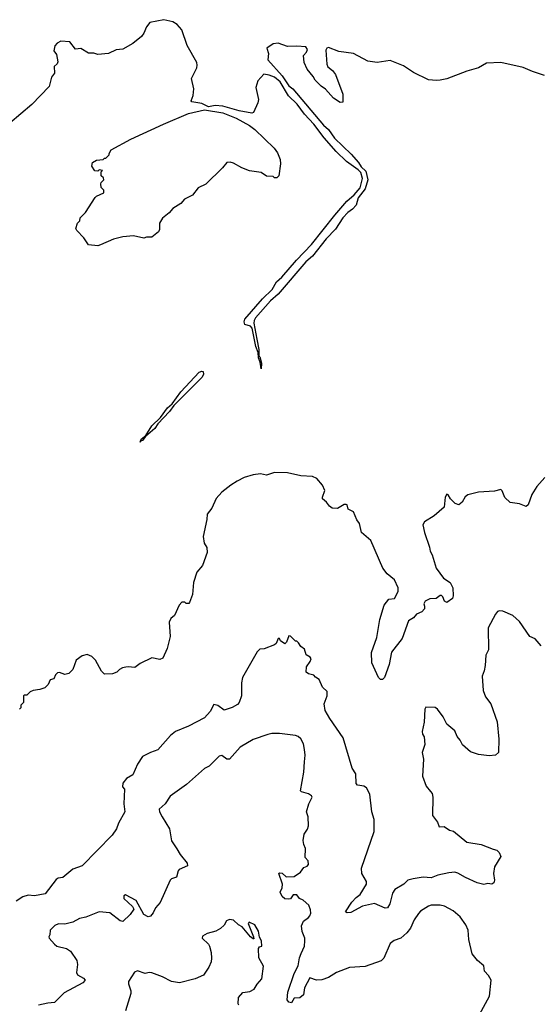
# Model space of a CAD drawing. Extents: x 1966327 to 2147849, y 395140 to 552178.
# Tile 184 of 256: x 1996992 to 2000944, y 514652 to 522131. Entities that reach past the tile are written whole.
import ezdxf

# ---------------------------------------------------------------- set-up
doc = ezdxf.new("R2010")
doc.units = 0

msp = doc.modelspace()

# ---------------------------------------------------------------- linework, layer by layer
at = {"layer": '0CON20XD'}
for points in [[(2000975, 521706.7), (2000885, 521736), (2000815, 521767.5), (2000645, 521805.5), (2000535, 521799.5), (2000475, 521765.6), (2000385, 521740), (2000235, 521680.9), (2000182.5, 521672.5), (2000155, 521668.6), (2000095, 521673.5), (1999980.4, 521730.4), (1999905, 521780), (1999805, 521821.9), (1999705, 521806.2), (1999635, 521814.5), (1999525, 521873.8), (1999415, 521889.1), (1999335, 521918.9), (1999322.5, 521915), (1999315, 521900), (1999323.3, 521793.3), (1999331.9, 521771.9), (1999365.4, 521745), (1999389.2, 521715), (1999443.8, 521565), (1999446, 521505), (1999425, 521500.8), (1999373.1, 521535), (1999313.2, 521603.2), (1999281.1, 521625), (1999235, 521670.9), (1999219, 521699), (1999173.8, 521755), (1999151.9, 521805), (1999145, 521858.8), (1999169.4, 521885), (1999177.5, 521905), (1999164.6, 521924.6), (1999095, 521930.4), (1999025, 521927.7), (1998955, 521952.3), (1998915, 521946.5), (1998868.6, 521915), (1998881.3, 521875), (1998875.4, 521825), (1998985.1, 521705.1), (1999035, 521627.4), (1999065, 521604.7), (1999298.7, 521328.7), (1999335, 521297.2), (1999380.4, 521230.4), (1999509.2, 521109.2), (1999564.8, 521044.8), (1999583.7, 521013.7), (1999619.1, 520979.1), (1999634.6, 520915), (1999613.4, 520845), (1999561.9, 520778.1), (1999545, 520722.7), (1999518.7, 520691.3), (1999482.1, 520665), (1999443.8, 520625), (1999390.2, 520539.8), (1999319.2, 520465), (1999215.5, 520334.5), (1999165, 520292.5), (1998954.6, 520045.4), (1998895, 519995.5), (1998782.8, 519867.2), (1998770.7, 519845), (1998769.8, 519825), (1998792.5, 519705), (1998807.1, 519625), (1998806.4, 519576.4), (1998815, 519570), (1998827.3, 519522.7), (1998825, 519480), (1998818.3, 519528.3), (1998805, 519562.5), (1998802.2, 519602.2), (1998785, 519647.5), (1998756.5, 519786.5), (1998743.8, 519803.8), (1998700.9, 519815), (1998695.7, 519835), (1998700.3, 519855), (1998835, 520011.3), (1998907.4, 520082.6), (1998941.2, 520138.8), (1998980.9, 520175), (1999092.5, 520305), (1999206.2, 520423.8), (1999383.8, 520645), (1999475, 520753.4), (1999530, 520800), (1999577.3, 520852.7), (1999594.3, 520925), (1999580.3, 520970.3), (1999561, 520991), (1999473.6, 521053.6), (1999395, 521130), (1999303.3, 521233.3), (1999225.9, 521335.9), (1999153, 521413), (1999097.9, 521487.9), (1999032.1, 521552.1), (1998968.9, 521658.9), (1998925, 521693.7), (1998885, 521710), (1998844.2, 521715.8), (1998799.2, 521665), (1998784.4, 521615), (1998804.4, 521525), (1998800.4, 521499.6), (1998766.7, 521425), (1998755, 521421.2), (1998658, 521438), (1998535, 521473.1), (1998475, 521478.5), (1998425, 521469.2), (1998373.3, 521495), (1998298, 521508), (1998293.8, 521515), (1998308, 521555), (1998312.5, 521605), (1998297.1, 521685), (1998335.8, 521765), (1998340, 521785), (1998336, 521805), (1998263.4, 521933.4), (1998223.3, 522053.3), (1998187.5, 522095), (1998155, 522114.4), (1998085, 522130.6), (1997980.3, 522109.7), (1997955, 522077.5), (1997935, 522027.5), (1997915.9, 522004.1), (1997850.5, 521949.5), (1997775, 521906.2), (1997725, 521900.8), (1997665, 521874), (1997585.8, 521865.8), (1997555, 521876), (1997515, 521876), (1997455, 521912), (1997415, 521908), (1997371.7, 521961.7), (1997305, 521967.1), (1997275, 521952.5), (1997258.9, 521931.1), (1997250.6, 521895), (1997270.6, 521865), (1997280.3, 521809.7), (1997275.5, 521794.5), (1997254.5, 521775), (1997255.6, 521724.4), (1997233.3, 521695), (1997215, 521624.3), (1997083, 521487), (1996917.5, 521345)], [(1997585, 520413.8), (1997515, 520420), (1997477.5, 520475), (1997425, 520530), (1997417.5, 520545), (1997430, 520585), (1997447, 520603), (1997450, 520625), (1997492.5, 520665), (1997565, 520780), (1997575, 520790), (1997630, 520815), (1997630, 520835), (1997610, 520855), (1997607.5, 520885), (1997610, 520895), (1997630, 520915), (1997628.3, 520928.3), (1997610, 520945), (1997610, 520975), (1997620, 520985), (1997595, 520990), (1997585, 520980), (1997561.7, 520981.7), (1997538.3, 521018.3), (1997543.6, 521046.4), (1997575, 521062.5), (1997625, 521070), (1997635, 521080), (1997645, 521080), (1997670, 521105), (1997670, 521115), (1997687, 521143), (1997836.4, 521223.6), (1998082.3, 521337.7), (1998273, 521417), (1998395, 521446.7), (1998535, 521424), (1998635, 521382), (1998737, 521327), (1998777.5, 521297.5), (1998922.5, 521155), (1998948.3, 521118.3), (1998969.3, 521069.3), (1998972.5, 521035), (1998960, 520945), (1998945, 520930), (1998925, 520930), (1998915, 520940), (1998865, 520942.5), (1998825, 520970), (1998736.4, 520983.6), (1998677.5, 521005), (1998615, 521040), (1998588.3, 521048.3), (1998565, 521046.7), (1998532.5, 521005), (1998405, 520882.5), (1998347, 520853), (1998303, 520797), (1998243.6, 520766.4), (1998215.9, 520734.1), (1998155, 520697.5), (1998126.4, 520663.6), (1998077, 520623), (1998053.6, 520586.4), (1998053, 520537), (1998045, 520520), (1997995, 520480), (1997955, 520480), (1997935, 520472.5), (1997855, 520488.8), (1997775, 520482), (1997705, 520464.2), (1997605, 520421.2), (1997585, 520413.8)], [(1997905, 518922.5), (1997914.2, 518945), (1997948.3, 518971.7), (1997995.8, 519045), (1998060.9, 519109.1), (1998115, 519181.4), (1998148.1, 519211.9), (1998214.7, 519305.3), (1998355, 519452.7), (1998375, 519461.8), (1998385, 519457.8), (1998388, 519435), (1998375, 519413.1), (1998160.6, 519199.4), (1998130, 519155), (1998040, 519060), (1998017.5, 519025), (1997946.4, 518963.6), (1997925, 518934), (1997910, 518930), (1997905, 518922.5)], [(2000977.5, 518652.5), (2000917.5, 518585), (2000880, 518525), (2000852.5, 518445), (2000836.2, 518433.8), (2000785, 518453.8), (2000715, 518464.3), (2000675, 518502), (2000655, 518552.5), (2000645, 518563.3), (2000595, 518549.4), (2000475, 518542.7), (2000395, 518522.4), (2000373.3, 518506.7), (2000350.8, 518465), (2000325, 518446.2), (2000298.8, 518455), (2000262.1, 518492.1), (2000245, 518521.2), (2000233.8, 518526.2), (2000222, 518505), (2000213, 518427), (2000138.3, 518361.7), (2000065, 518317.5), (2000052.5, 518295), (2000063.8, 518235), (2000103.3, 518125), (2000107.5, 518095), (2000123.3, 518065), (2000153.8, 517965), (2000208.3, 517888.3), (2000258.8, 517855), (2000279.2, 517815), (2000281.9, 517755), (2000276.7, 517735), (2000235, 517703.3), (2000216.7, 517715), (2000205, 517746.2), (2000195, 517756.2), (2000185, 517756.2), (2000154.4, 517735.6), (2000105, 517732), (2000070, 517715), (2000058.8, 517695), (2000065.8, 517675), (2000063.8, 517655), (2000045, 517632), (2000005, 517616.2), (1999981.7, 517588.3), (1999943.8, 517565), (1999895, 517430), (1999813.2, 517326.8), (1999796.3, 517233.7), (1999760, 517135), (1999745, 517118), (1999730, 517120), (1999714.5, 517134.5), (1999666.2, 517245), (1999661.2, 517325), (1999702.3, 517437.7), (1999725.7, 517574.3), (1999758.6, 517685), (1999795, 517728.8), (1999836.2, 517735), (1999865, 517787.5), (1999865.8, 517815), (1999836.2, 517875), (1999780.5, 517920.5), (1999747.5, 517965), (1999657.5, 518175), (1999587.5, 518235), (1999571.2, 518305), (1999551.7, 518331.7), (1999525, 518392.5), (1999485, 518412.5), (1999476.7, 518445), (1999469.3, 518449.3), (1999455, 518448.8), (1999405, 518419.2), (1999365, 518420.8), (1999344.5, 518434.5), (1999321.2, 518465), (1999290.5, 518490.5), (1999290, 518505), (1999307.5, 518555), (1999290, 518595), (1999247, 518647), (1999215, 518660), (1999125, 518666.2), (1999025, 518690), (1998925, 518692.5), (1998865, 518670), (1998820.7, 518680.7), (1998765, 518672.5), (1998695, 518652.5), (1998642.5, 518625), (1998595, 518596), (1998525, 518540.8), (1998484.2, 518495), (1998449.7, 518420.3), (1998413.8, 518375), (1998413.3, 518335), (1998383.3, 518205), (1998392.5, 518155), (1998411.2, 518121.2), (1998415.9, 518084.1), (1998378.8, 517985), (1998336, 517935), (1998310.8, 517855), (1998303.3, 517765), (1998280, 517705), (1998275, 517697.5), (1998255, 517697.5), (1998245, 517707.5), (1998223.6, 517706.4), (1998202.5, 517685), (1998167.5, 517605), (1998138.3, 517581.7), (1998127.5, 517555), (1998133.3, 517445), (1998111.2, 517355), (1998079.3, 517280.7), (1998055, 517271.2), (1997995, 517283.3), (1997905, 517240), (1997865, 517210), (1997815, 517216.2), (1997797, 517213), (1997773.3, 517206.7), (1997750, 517195), (1997730, 517175), (1997697, 517163), (1997635, 517160), (1997613, 517183), (1997567.5, 517265), (1997540, 517295), (1997505, 517310), (1997465, 517300), (1997420, 517265), (1997396.2, 517195), (1997365, 517164), (1997335, 517156.2), (1997295, 517173.3), (1997279.3, 517170.7), (1997262.5, 517155), (1997250, 517125), (1997223.6, 517116.4), (1997208.3, 517081.7), (1997183.6, 517056.4), (1997145, 517043.8), (1997093.6, 517036.4), (1997070, 517025), (1997045, 517000), (1997025, 517000), (1997020, 516995), (1997020, 516945), (1997000, 516925), (1997000, 516905), (1996990, 516895)], [(2000951.2, 517375), (2000905, 517426.9), (2000864.3, 517445), (2000785, 517559.2), (2000735, 517606), (2000658.7, 517638.7), (2000635, 517642), (2000620, 517635), (2000604.3, 517615.7), (2000549.2, 517510.8), (2000551.2, 517345), (2000531.2, 517305), (2000524.4, 517225.6), (2000518.1, 517185), (2000503.3, 517145), (2000509.1, 517035), (2000528.3, 516988.3), (2000569.1, 516935), (2000617, 516797), (2000630, 516665), (2000627.5, 516565), (2000605, 516543.8), (2000555, 516540), (2000475, 516550), (2000415, 516569.2), (2000352.1, 516622.1), (2000335, 516657.5), (2000313.3, 516685), (2000295, 516730), (2000235, 516780), (2000207.5, 516835), (2000163, 516893), (2000145, 516907.5), (2000075, 516910), (2000067.5, 516895), (2000063.3, 516795), (2000046.7, 516725), (2000050, 516705), (2000063, 516683), (2000066.7, 516625), (2000046.4, 516563.6), (2000056.2, 516515), (2000050.8, 516385), (2000077.8, 516307.8), (2000109.2, 516269.2), (2000122.4, 516252.4), (2000129.1, 516225), (2000126.3, 516086.3), (2000164, 516035), (2000175, 516000), (2000215, 516002.5), (2000254.1, 515974.1), (2000285, 515967.1), (2000385, 515884.4), (2000495, 515866.7), (2000585, 515829.4), (2000615, 515822.9), (2000632, 515805), (2000644, 515775), (2000595, 515697.5), (2000589.6, 515645), (2000596.9, 515595), (2000590, 515575), (2000575, 515564.3), (2000545, 515570), (2000515, 515561.2), (2000464.5, 515574.5), (2000375.8, 515615), (2000318.8, 515648.8), (2000295, 515654.6), (2000248.7, 515651.3), (2000165, 515632.9), (2000115, 515612.2), (2000055, 515618.8), (1999980, 515605), (1999938, 515595), (1999906.7, 515565), (1999840, 515525), (1999822.4, 515497.6), (1999802.2, 515415), (1999785, 515384.3), (1999765, 515381.4), (1999685, 515417.1), (1999595, 515398.5), (1999505, 515348.9), (1999476.5, 515346.5), (1999465.7, 515355), (1999512.4, 515427.6), (1999546.2, 515463.8), (1999577.5, 515485), (1999623.8, 515565), (1999623.3, 515585), (1999590, 515645), (1999586.4, 515686.4), (1999681.5, 515965), (1999681.5, 516055), (1999664.5, 516115), (1999648.9, 516248.9), (1999625, 516296), (1999605, 516308), (1999575, 516312.9), (1999555, 516317.5), (1999545, 516330), (1999543.4, 516403.4), (1999515.5, 516445.5), (1999448.6, 516675), (1999345, 516822), (1999310.6, 516885), (1999304.2, 516935), (1999326.9, 516995), (1999325, 517027.5), (1999291.7, 517061.7), (1999265, 517120), (1999237, 517137), (1999225, 517152.5), (1999185, 517162.5), (1999167.5, 517175), (1999170, 517215), (1999198, 517255), (1999203.3, 517275), (1999197.7, 517287.7), (1999167, 517307), (1999155, 517350), (1999125, 517370), (1999108.3, 517398.3), (1999095, 517410), (1999085, 517410), (1999048.3, 517448.3), (1999035, 517450), (1999017, 517403), (1999005, 517390), (1998971.7, 517411.7), (1998965, 517430), (1998955, 517430), (1998938.3, 517391.7), (1998927, 517383), (1998847, 517353), (1998815, 517350), (1998795, 517330), (1998684, 517135), (1998675.8, 517095), (1998674.3, 516995), (1998657.8, 516945), (1998645, 516929.4), (1998605, 516906.5), (1998545, 516887.5), (1998495, 516920.8), (1998465, 516928.8), (1998437.5, 516875), (1998395, 516828.1), (1998273.3, 516765), (1998175, 516723.3), (1998136.7, 516693.3), (1998040, 516585), (1997985, 516566), (1997925, 516533.3), (1997885, 516476.7), (1997851.4, 516395), (1997801.8, 516368.2), (1997775, 516332.5), (1997771.2, 516305), (1997786.7, 516285), (1997781.3, 516175), (1997790, 516115), (1997742.3, 516027.7), (1997727.5, 515985), (1997693.7, 515936.3), (1997465, 515702.9), (1997395, 515678), (1997318.8, 515615), (1997285, 515610.5), (1997269.7, 515600.3), (1997185, 515492), (1997105, 515476.2), (1997055, 515480), (1997015, 515468.8), (1996963.9, 515436.1)], [(2000482.2, 514575), (2000558.6, 514715), (2000571.4, 514835), (2000551.2, 514871.2), (2000520, 514905), (2000514, 514945), (2000466.2, 514985), (2000426.1, 515036.1), (2000401.2, 515145), (2000396, 515215), (2000378.8, 515255), (2000335.8, 515315.8), (2000282.3, 515362.3), (2000217.3, 515397.3), (2000185, 515404), (2000115, 515404.2), (2000095, 515397.1), (2000035, 515360.8), (2000018.2, 515341.8), (1999986.6, 515293.4), (1999958.6, 515231.4), (1999930, 515195), (1999885, 515155.8), (1999834.4, 515135.6), (1999803.8, 515115), (1999755, 515003.8), (1999737.1, 514982.9), (1999615, 514939.4), (1999495, 514931.4), (1999396.6, 514893.4), (1999335.3, 514854.7), (1999285, 514837.8), (1999245, 514834.3), (1999195, 514853.3), (1999155, 514777.5), (1999145.6, 514724.4), (1999118.3, 514701.7), (1999075, 514699.2), (1999055, 514664.3), (1999035, 514668.1), (1999022.1, 514685), (1999026.7, 514745), (1999075, 514886.7), (1999106.7, 514945), (1999116.9, 515005), (1999129.3, 515039.3), (1999153.1, 515095), (1999157.5, 515135), (1999155.7, 515155.7), (1999135.8, 515205.8), (1999131.7, 515248.3), (1999147, 515283), (1999185, 515311.2), (1999193.8, 515325), (1999201.2, 515345), (1999199.3, 515369.3), (1999186.7, 515405), (1999143, 515443), (1999115, 515456.7), (1999095, 515483.8), (1999067.3, 515482.7), (1999046.4, 515453.6), (1999035, 515450), (1999005, 515453.3), (1998985, 515470), (1998970, 515505), (1998984.2, 515535.8), (1998986, 515565), (1998960, 515645), (1998965, 515650), (1998985, 515647.5), (1999015, 515620), (1999075, 515622.5), (1999123, 515657), (1999147.5, 515692.5), (1999175, 515701.2), (1999184.2, 515715), (1999181.2, 515741.2), (1999158.3, 515768.3), (1999162.5, 515835), (1999147.5, 515865), (1999143.3, 515896.7), (1999152.5, 515945), (1999177, 515983), (1999183, 516007), (1999182.5, 516075), (1999170, 516115), (1999187.5, 516175), (1999210.8, 516225), (1999206.4, 516236.4), (1999185, 516250), (1999130, 516265), (1999123.9, 516273.9), (1999147.8, 516415), (1999154.5, 516495), (1999159.1, 516545), (1999155, 516587.5), (1999145, 516630), (1999125, 516668.8), (1999105, 516686.2), (1999085, 516693.8), (1998965, 516708), (1998905, 516708.8), (1998875, 516702.5), (1998765, 516662.5), (1998665, 516604), (1998585, 516513.3), (1998565, 516514), (1998525, 516542), (1998505, 516536), (1998429.4, 516460.6), (1998395, 516443.8), (1998257.9, 516322.1), (1998135, 516233.8), (1998095.5, 516174.5), (1998049.4, 516135), (1998052.2, 516115), (1998072.4, 516075), (1998128.2, 515985), (1998144.6, 515894.6), (1998185, 515832.9), (1998210.1, 515790.1), (1998262.5, 515725), (1998265.8, 515705), (1998203.3, 515675), (1998194.2, 515665), (1998182.4, 515617.6), (1998145, 515605.4), (1998134.3, 515595.7), (1998058.4, 515425), (1998022.8, 515385), (1998005, 515345.8), (1997985, 515320.8), (1997967.7, 515317.7), (1997933.2, 515333.2), (1997875, 515441.2), (1997795, 515483.3), (1997781.2, 515475), (1997782.5, 515455), (1997849.2, 515395), (1997857.8, 515375), (1997830, 515335), (1997775, 515280.4), (1997755, 515286.5), (1997675.8, 515345.8), (1997595, 515355.6), (1997495, 515313.1), (1997445, 515303.2), (1997393.9, 515276.1), (1997355, 515265.2), (1997335, 515260.2), (1997285.6, 515264.4), (1997258.7, 515251.3), (1997224, 515215), (1997221.2, 515178.8), (1997213.3, 515165), (1997216.2, 515155), (1997255, 515108.6), (1997274.6, 515094.6), (1997346, 515075), (1997376.7, 515056.7), (1997424.7, 514984.7), (1997429.3, 514955), (1997424.1, 514895), (1997430.9, 514875), (1997475, 514851.4), (1997487.5, 514835), (1997470.8, 514815), (1997329.7, 514740.3), (1997255, 514666), (1997205, 514661.9), (1997135, 514645.6)], [(1998656.4, 514646.4), (1998650, 514655), (1998653.8, 514705), (1998685, 514742.5), (1998739.7, 514750.3), (1998772.4, 514767.6), (1998794.4, 514805.6), (1998830, 514845), (1998841.3, 514941.3), (1998807.9, 515005), (1998804, 515076), (1998811.7, 515088.3), (1998830, 515095), (1998828, 515135), (1998812.7, 515162.7), (1998805, 515208), (1998775.6, 515255), (1998735, 515276.2), (1998726.7, 515265), (1998767.5, 515165), (1998770, 515150), (1998765, 515150), (1998743.8, 515165), (1998680.9, 515240.9), (1998653.5, 515255), (1998615, 515291.1), (1998585, 515295.6), (1998562.5, 515285), (1998545, 515253.3), (1998515, 515227.5), (1998481.7, 515208.3), (1998415, 515188.8), (1998379.3, 515170.7), (1998376.2, 515155), (1998425, 515108.6), (1998431.5, 515095), (1998445.8, 515045.8), (1998447.2, 515002.8), (1998445.4, 514975), (1998427.5, 514935), (1998386.1, 514873.9), (1998325, 514844.5), (1998204.4, 514814.4), (1998145, 514824.2), (1998075, 514860.5), (1997995, 514892.5), (1997975, 514894), (1997945, 514886), (1997885, 514906.2), (1997862.7, 514897.3), (1997818.1, 514825), (1997817, 514807), (1997835.4, 514755.4), (1997834.5, 514735), (1997795, 514603.8)]]:
    msp.add_lwpolyline(points, dxfattribs=at)

doc.saveas('drawing.dxf')
